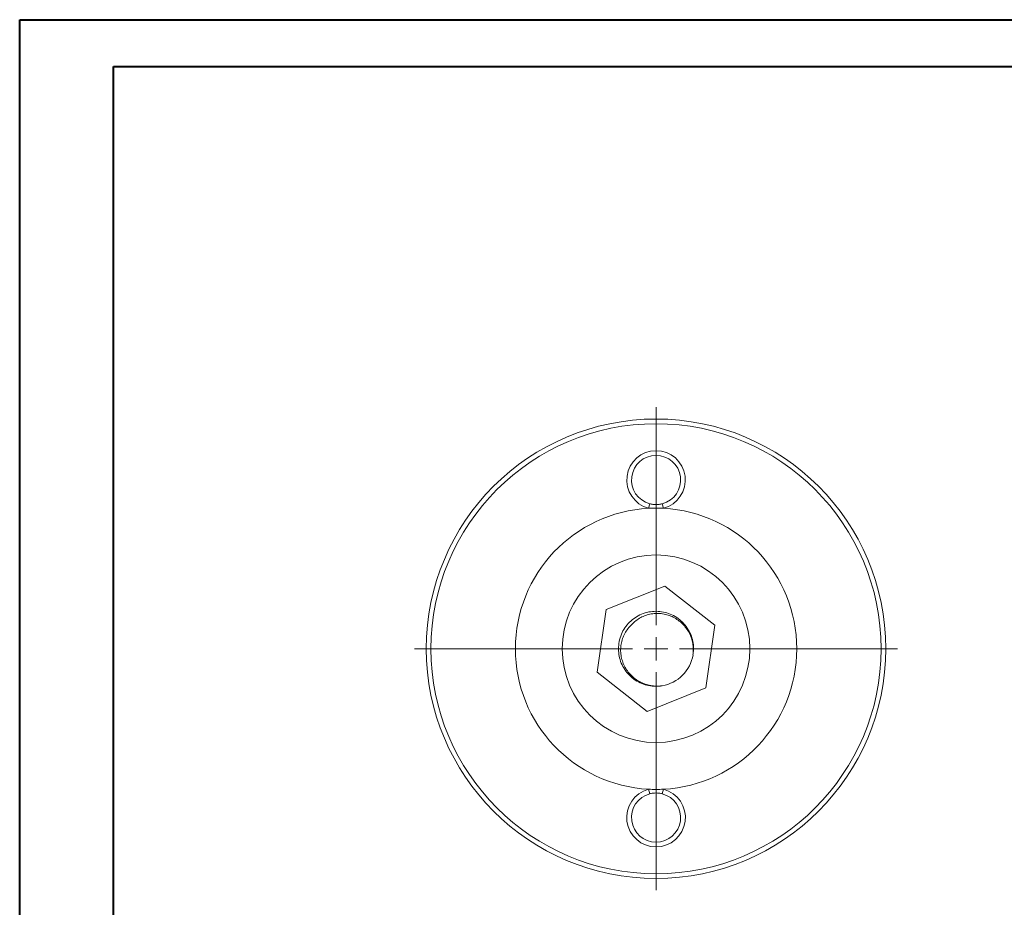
# Model space of a CAD drawing. Header units: millimetres. Extents: x 0 to 210, y 0 to 297.
# Tile 12 of 19: x 0 to 105, y 203 to 297. Entities that reach past the tile are written whole.
import ezdxf

# ---------------------------------------------------------------- set-up
doc = ezdxf.new("R2010")
doc.units = ezdxf.units.MM

# ---------------------------------------------------------------- blocks, each defined once
blk = doc.blocks.new('SW_CENTERMARKSYMBOL_0')
at = {"color": 0, "linetype": 'Continuous', "lineweight": 0}
for p, q in [((0, 2.5), (0, 25.75)), ((0, 0), (0, 1.25)), ((-2.5, 0), (-25.75, 0)), ((0, 0), (-1.25, 0)), ((0, 0), (0, -1.25)), ((0, 0), (1.25, 0)), ((2.5, 0), (25.75, 0)), ((0, -2.5), (0, -25.75))]:
    blk.add_line(p, q, dxfattribs=at)

msp = doc.modelspace()

# ---------------------------------------------------------------- linework, layer by layer
at = {"color": 7, "linetype": 'Continuous', "lineweight": 40}
for p, q in [((0.08, 0.21), (0.08, 297.21)), ((0.08, 297.21), (210.08, 297.21)), ((10.08, 292.21), (205.08, 292.21)), ((10.08, 5.21), (10.08, 292.21))]:
    msp.add_line(p, q, dxfattribs=at)
at = {"color": 7, "linetype": 'Continuous', "lineweight": 15}
for p, q in [((67.27, 245.59), (67.14, 245.11)), ((68.73, 245.11), (68.61, 245.59)), ((68.89, 236.81), (62.63, 234.3)), ((74.2, 232.64), (68.89, 236.81)), ((62.63, 234.3), (61.67, 227.62)), ((73.24, 225.96), (74.2, 232.64)), ((61.67, 227.62), (66.98, 223.44)), ((66.98, 223.44), (73.24, 225.96)), ((67.14, 215.15), (67.27, 214.66)), ((68.61, 214.66), (68.73, 215.15))]:
    msp.add_line(p, q, dxfattribs=at)
for radius in [24.5, 24, 10]:
    msp.add_circle((67.94, 230.13), radius, dxfattribs=at)
for centre, radius, start, end in [((67.94, 248.13), 3.12, 284.804, 255.196), ((67.94, 248.13), 2.62, 284.804, 255.196), ((67.94, 230.13), 15, 93.0514, 266.9486), ((67.94, 230.13), 15, 86.9486, 93.0514), ((67.94, 230.13), 15, 273.0514, 86.9486), ((67.94, 230.13), 4, 279.2608, 350.7392), ((67.94, 212.13), 3.13, 104.804, 75.196), ((67.94, 212.13), 2.62, 104.804, 75.196), ((67.94, 230.13), 15, 266.9486, 273.0514)]:
    msp.add_arc(centre, radius, start, end, dxfattribs=at)
for points, knots in [([(67.27, 245.59), (67.38, 245.56), (67.49, 245.54), (67.71, 245.51), (67.82, 245.5), (68.05, 245.5), (68.16, 245.51), (68.39, 245.54), (68.5, 245.56), (68.61, 245.59)], [0, 0, 0, 0, 0.25, 0.25, 0.5, 0.5, 0.75, 0.75, 1, 1, 1, 1]), ([(68.58, 226.18), (68.36, 226.15), (67.88, 226.1), (67.15, 226.18), (66.4, 226.4), (65.71, 226.77), (65.09, 227.28), (64.58, 227.9), (64.21, 228.59), (63.99, 229.34), (63.91, 230.12), (63.99, 230.91), (64.22, 231.68), (64.59, 232.37), (65.09, 232.97), (65.69, 233.47), (66.39, 233.84), (67.15, 234.08), (67.95, 234.15), (68.73, 234.07), (69.47, 233.85), (70.16, 233.48), (70.78, 232.97), (71.29, 232.35), (71.66, 231.66), (71.88, 230.92), (71.96, 230.23), (71.91, 229.8), (71.89, 229.62)], [0, 0, 0, 0, 0.0332502, 0.0720918, 0.1100827, 0.1493476, 0.1893982, 0.2294488, 0.2687138, 0.3067046, 0.3455462, 0.3854195, 0.4255594, 0.4651697, 0.5035151, 0.5418604, 0.5814708, 0.6216106, 0.6614839, 0.7003255, 0.7383164, 0.7775813, 0.8176319, 0.8576826, 0.8969475, 0.9349384, 0.9737799, 1, 1, 1, 1]), ([(71.88, 229.48), (71.91, 229.68), (71.92, 229.89), (71.91, 230.29), (71.89, 230.49), (71.82, 230.89), (71.77, 231.08), (71.64, 231.46), (71.56, 231.65), (71.38, 232), (71.27, 232.17), (71.03, 232.49), (70.9, 232.65), (70.47, 233.07), (70.14, 233.31), (69.6, 233.58), (69.41, 233.66), (69.03, 233.78), (68.84, 233.82), (68.54, 233.87), (68.44, 233.88), (68.23, 233.9), (68.13, 233.9), (67.83, 233.9), (67.63, 233.88), (67.24, 233.81), (67.04, 233.76), (66.66, 233.63), (66.48, 233.55), (66.12, 233.36), (65.95, 233.25), (65.63, 233), (65.48, 232.86), (65.35, 232.72)], [0, 0, 0, 0, 0.0625, 0.0625, 0.125, 0.125, 0.1875, 0.1875, 0.25, 0.25, 0.3125, 0.3125, 0.375, 0.375, 0.5, 0.5, 0.5625, 0.5625, 0.625, 0.625, 0.65625, 0.65625, 0.6875, 0.6875, 0.75, 0.75, 0.8125, 0.8125, 0.875, 0.875, 0.9375, 0.9375, 1, 1, 1, 1]), ([(65.35, 232.72), (65.2, 232.58), (65.06, 232.43), (64.82, 232.11), (64.71, 231.94), (64.51, 231.58), (64.43, 231.4), (64.3, 231.02), (64.25, 230.82), (64.18, 230.43), (64.17, 230.23), (64.16, 229.83), (64.18, 229.62), (64.24, 229.23), (64.28, 229.03), (64.41, 228.65), (64.48, 228.46), (64.67, 228.1), (64.77, 227.93), (65, 227.61), (65.13, 227.45), (65.56, 227.02), (65.88, 226.78), (66.6, 226.41), (66.98, 226.28), (67.57, 226.17), (67.78, 226.15), (68.18, 226.14), (68.38, 226.15), (68.58, 226.18)], [0, 0, 0, 0, 0.0625, 0.0625, 0.125, 0.125, 0.1875, 0.1875, 0.25, 0.25, 0.3125, 0.3125, 0.375, 0.375, 0.4375, 0.4375, 0.5, 0.5, 0.5625, 0.5625, 0.625, 0.625, 0.75, 0.75, 0.875, 0.875, 0.9375, 0.9375, 1, 1, 1, 1]), ([(68.61, 214.66), (68.5, 214.69), (68.39, 214.72), (68.16, 214.74), (68.05, 214.75), (67.82, 214.75), (67.71, 214.74), (67.49, 214.72), (67.38, 214.69), (67.27, 214.66)], [0, 0, 0, 0, 0.25, 0.25, 0.5, 0.5, 0.75, 0.75, 1, 1, 1, 1])]:
    msp.add_open_spline(points, degree=3, knots=knots, dxfattribs=at)

# ---------------------------------------------------------------- block references
at = {"color": 7, "linetype": 'Continuous', "lineweight": 0}
msp.add_blockref('SW_CENTERMARKSYMBOL_0', (67.94, 230.13), dxfattribs=at)

doc.saveas('drawing.dxf')
